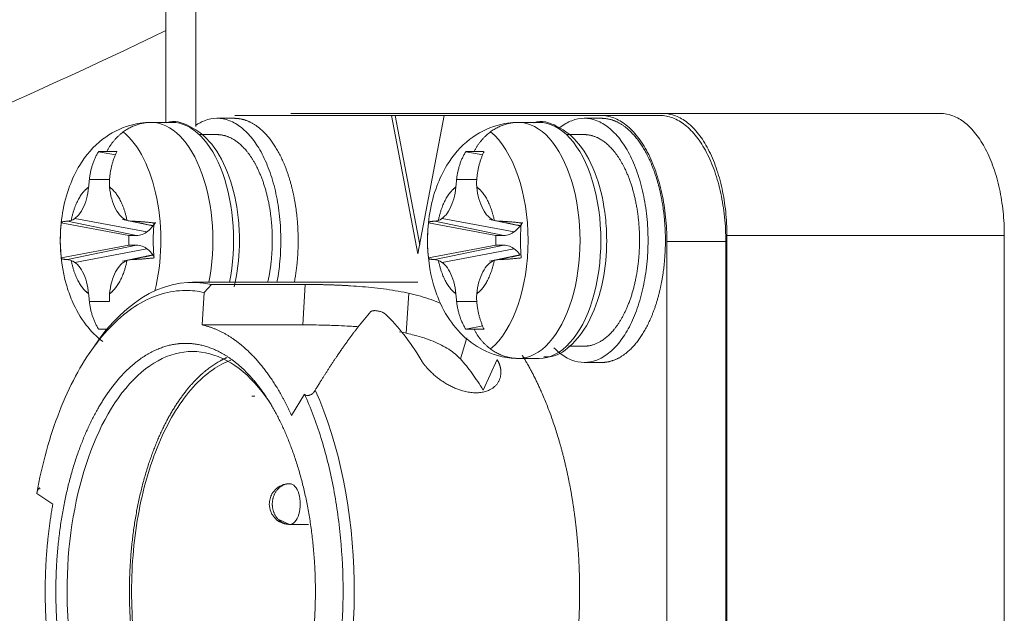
# Model space of a CAD drawing. Header units: millimetres. Extents: x 51337 to 61814, y -21781 to -12277.
# Tile 180 of 256: x 59326 to 59350, y -20882 to -20868. Entities that reach past the tile are written whole.
import ezdxf

# ---------------------------------------------------------------- set-up
doc = ezdxf.new("R2010")
doc.units = ezdxf.units.MM
doc.header["$LTSCALE"] = 0.3175
doc.layers.add('1轮廓实线层', color=7, linetype='Continuous', lineweight=18)

msp = doc.modelspace()

# ---------------------------------------------------------------- linework, layer by layer
at = {"layer": '1轮廓实线层'}
for p, q in [((59329.27946, -20863.67664), (59329.27946, -20870.39795)), ((59330.98037, -20870.22664), (59334.83076, -20870.22664)), ((59332.35092, -20870.17664), (59341.50293, -20870.17664)), ((59334.91599, -20870.22664), (59334.83076, -20870.22664)), ((59335.47793, -20873.62664), (59334.83076, -20870.22664)), ((59334.91599, -20870.22664), (59336.1251, -20870.22664)), ((59334.91599, -20870.22664), (59335.52055, -20873.40272)), ((59336.12511, -20870.22664), (59335.47793, -20873.62664)), ((59336.12511, -20870.22664), (59339.97549, -20870.22664)), ((59339.97549, -20870.22664), (59341.42449, -20870.22664)), ((59348.32173, -20870.17664), (59341.50293, -20870.17664)), ((59341.50812, -20870.17664), (59348.32692, -20870.17664)), ((59329.43045, -20870.39664), (59328.91905, -20870.39664)), ((59330.96468, -20870.29664), (59330.53851, -20870.29664)), ((59338.45695, -20870.39664), (59337.94554, -20870.39664)), ((59339.99118, -20870.29664), (59339.56501, -20870.29664)), ((59330.53851, -20870.69664), (59330.11809, -20870.69664)), ((59339.56501, -20870.69664), (59339.14459, -20870.69664)), ((59328.04615, -20871.19529), (59327.62478, -20871.11613)), ((59337.07265, -20871.19529), (59336.65128, -20871.11613)), ((59328.3678, -20873.17766), (59326.70957, -20872.86613)), ((59328.56076, -20873.17766), (59326.86453, -20872.82427)), ((59328.8145, -20873.08964), (59327.04454, -20872.75712)), ((59328.21311, -20872.78424), (59328.99029, -20872.94713)), ((59337.39429, -20873.17766), (59335.73607, -20872.86613)), ((59337.58726, -20873.17766), (59335.89103, -20872.82427)), ((59337.841, -20873.08964), (59336.07104, -20872.75712)), ((59337.23961, -20872.78424), (59338.01679, -20872.94713)), ((59326.70957, -20873.72715), (59328.3678, -20873.41562)), ((59326.86453, -20873.76901), (59328.56076, -20873.41562)), ((59328.56076, -20873.17766), (59328.3678, -20873.17766)), ((59328.3678, -20873.17766), (59328.3678, -20873.41562)), ((59328.3678, -20873.41562), (59328.56076, -20873.41562)), ((59335.73607, -20873.72715), (59337.39429, -20873.41562)), ((59335.89103, -20873.76901), (59337.58726, -20873.41562)), ((59337.58726, -20873.17766), (59337.39429, -20873.17766)), ((59337.39429, -20873.17766), (59337.39429, -20873.41562)), ((59337.39429, -20873.41562), (59337.58726, -20873.41562)), ((59341.59671, -20873.32664), (59341.59671, -20890.52664)), ((59341.59671, -20873.32664), (59343.0457, -20873.32664)), ((59343.0457, -20890.52664), (59343.0457, -20873.32664)), ((59343.07185, -20873.17664), (59349.89065, -20873.17664)), ((59343.07185, -20873.17664), (59343.07185, -20890.67664)), ((59349.89065, -20890.67664), (59349.89065, -20873.17664)), ((59328.8145, -20873.50364), (59327.04454, -20873.83616)), ((59328.9903, -20873.64615), (59328.21291, -20873.80908)), ((59337.84099, -20873.50364), (59336.07104, -20873.83616)), ((59338.0168, -20873.64615), (59337.23941, -20873.80908)), ((59335.47793, -20874.32664), (59329.93766, -20874.32664)), ((59330.22209, -20874.57794), (59330.40485, -20874.37933)), ((59330.40485, -20874.37933), (59332.7062, -20874.37933)), ((59332.7062, -20874.37933), (59332.64473, -20875.3724)), ((59330.17291, -20875.3724), (59330.22209, -20874.57794)), ((59335.24979, -20874.59669), (59335.18908, -20875.57753)), ((59332.64473, -20875.3724), (59330.17291, -20875.3724)), ((59336.65128, -20875.47716), (59337.07265, -20875.39799)), ((59336.52186, -20876.21087), (59336.67974, -20875.68798)), ((59327.49899, -20875.92535), (59327.38188, -20876.09935)), ((59339.17692, -20875.89664), (59339.56501, -20875.89664)), ((59337.42362, -20876.22432), (59337.07789, -20876.97462)), ((59337.94554, -20876.19664), (59338.45695, -20876.19664)), ((59339.56501, -20876.29664), (59339.99118, -20876.29664)), ((59331.39807, -20877.12664), (59331.47189, -20877.12664)), ((59332.37261, -20877.59764), (59332.68841, -20877.07291)), ((59326.10829, -20879.51606), (59326.50385, -20879.77666)), ((59332.32424, -20880.27665), (59332.04124, -20880.15053)), ((59332.32424, -20880.27664), (59332.78571, -20880.27664))]:
    msp.add_line(p, q, dxfattribs=at)
msp.add_arc((59255.29339, -20713.97664), 171, 291.6834073, 295.6371411, dxfattribs=at)
for centre, major_axis, start_param, end_param in [((59328.91905, -20873.29664), (0, 2.9), 4.34934041, 6.28318531), ((59329.43045, -20873.29664), (0, -2.9), 1.2077469, 3.14159108), ((59337.94554, -20873.29664), (0, 2.9), 3.14159265, 6.28318531), ((59338.45695, -20873.29664), (0, -2.9), 0, 3.14159423), ((59327.64052, -20873.29664), (0, 2.9), 4.27055796, 5.8800929), ((59336.66702, -20873.29664), (0, 2.9), 3.54468506, 5.88009259), ((59329.93766, -20881.92664), (0, 7.6), 6.16536795, 6.94373133), ((59329.93766, -20881.92664), (0, -5.9), 2.48097534, 4.71238962), ((59329.93766, -20881.92664), (0, 7.6), 4.07097285, 5.42200603), ((59332.32424, -20879.77664), (0, 0.5), 3.14159265, 6.28318531), ((59329.93766, -20881.92664), (0, -5.9), 4.71238962, 6.28318531)]:
    msp.add_ellipse(centre, major_axis=major_axis, ratio=0.52297214, start_param=start_param, end_param=end_param, dxfattribs=at)
for points, degree in [([(59330.01796, -20870.49519), (59330.01787, -20868.22234), (59330.01779, -20865.94949), (59330.01771, -20863.67664)], 3), ([(59327.62478, -20871.11613), (59327.44046, -20871.42605), (59327.40198, -20871.79658)], 2), ([(59327.82938, -20871.11185), (59327.71448, -20871.11187), (59327.62478, -20871.11613)], 2), ([(59328.07507, -20871.11613), (59327.94469, -20871.11187), (59327.82938, -20871.11185)], 2), ([(59327.89605, -20871.79658), (59327.92698, -20871.42603), (59328.07507, -20871.11613)], 2), ([(59336.65128, -20871.11613), (59336.46696, -20871.42605), (59336.42848, -20871.79658)], 2), ([(59336.85587, -20871.11185), (59336.74104, -20871.11186), (59336.65128, -20871.11613)], 2), ([(59337.10157, -20871.11613), (59336.97121, -20871.11187), (59336.85587, -20871.11185)], 2), ([(59336.92255, -20871.79658), (59336.95348, -20871.42603), (59337.10157, -20871.11613)], 2), ([(59327.39314, -20871.88489), (59327.39075, -20871.91877), (59327.38748, -20871.95249), (59327.38335, -20871.98588)], 3), ([(59327.40198, -20871.79658), (59327.3997, -20871.82609), (59327.39675, -20871.85556), (59327.39314, -20871.88489)], 3), ([(59327.89607, -20871.7966), (59327.73138, -20871.79659), (59327.56668, -20871.79659), (59327.40198, -20871.79658)], 3), ([(59327.89253, -20871.88489), (59327.89305, -20871.85556), (59327.89422, -20871.82609), (59327.89605, -20871.79658)], 3), ([(59327.89769, -20871.98588), (59327.8951, -20871.95249), (59327.89337, -20871.91877), (59327.89253, -20871.88489)], 3), ([(59336.41964, -20871.88489), (59336.41725, -20871.91877), (59336.41398, -20871.95249), (59336.40985, -20871.98588)], 3), ([(59336.42848, -20871.79658), (59336.4262, -20871.82609), (59336.42325, -20871.85556), (59336.41964, -20871.88489)], 3), ([(59336.92257, -20871.7966), (59336.75787, -20871.79659), (59336.59318, -20871.79659), (59336.42848, -20871.79658)], 3), ([(59336.91903, -20871.88489), (59336.91954, -20871.85556), (59336.92072, -20871.82609), (59336.92255, -20871.79658)], 3), ([(59336.92418, -20871.98588), (59336.9216, -20871.95249), (59336.91987, -20871.91877), (59336.91903, -20871.88489)], 3), ([(59327.38334, -20871.98588), (59327.23518, -20872.09216), (59327.01081, -20872.52052), (59326.95503, -20872.80487)], 2), ([(59328.32601, -20872.80487), (59328.27043, -20872.52157), (59328.04641, -20872.09256), (59327.8977, -20871.98588)], 2), ([(59336.40984, -20871.98588), (59336.26168, -20872.09216), (59336.03731, -20872.52052), (59335.98153, -20872.80487)], 2), ([(59337.35251, -20872.80487), (59337.29693, -20872.52157), (59337.07291, -20872.09256), (59336.9242, -20871.98588)], 2), ([(59326.70957, -20872.86613), (59326.66318, -20873.29664), (59326.70957, -20873.72715)], 2), ([(59326.86453, -20872.82427), (59326.70545, -20872.8315), (59326.70958, -20872.86613)], 2), ([(59326.90434, -20872.81922), (59326.89113, -20872.82216), (59326.87784, -20872.82385), (59326.86453, -20872.82427)], 3), ([(59326.95503, -20872.80489), (59326.93828, -20872.81135), (59326.92135, -20872.81614), (59326.90434, -20872.81922)], 3), ([(59328.38137, -20872.81922), (59328.3628, -20872.81614), (59328.34432, -20872.81135), (59328.326, -20872.80489)], 3), ([(59328.43351, -20872.82427), (59328.41609, -20872.82385), (59328.39869, -20872.82216), (59328.38137, -20872.81922)], 3), ([(59328.99028, -20872.94027), (59328.80469, -20872.90161), (59328.6191, -20872.86294), (59328.43351, -20872.82427)], 3), ([(59328.99027, -20872.86613), (59328.66198, -20872.8315), (59328.43351, -20872.82427)], 2), ([(59328.99027, -20873.72715), (59328.953, -20873.29664), (59328.99027, -20872.86613)], 2), ([(59335.73607, -20872.86613), (59335.68968, -20873.29664), (59335.73607, -20873.72715)], 2), ([(59335.89103, -20872.82427), (59335.73195, -20872.8315), (59335.73608, -20872.86613)], 2), ([(59335.93084, -20872.81922), (59335.91763, -20872.82216), (59335.90434, -20872.82385), (59335.89103, -20872.82427)], 3), ([(59335.98153, -20872.80489), (59335.96478, -20872.81135), (59335.94785, -20872.81614), (59335.93084, -20872.81922)], 3), ([(59337.40787, -20872.81922), (59337.3893, -20872.81614), (59337.37082, -20872.81135), (59337.3525, -20872.80489)], 3), ([(59337.46, -20872.82427), (59337.44259, -20872.82385), (59337.42519, -20872.82216), (59337.40787, -20872.81922)], 3), ([(59338.01676, -20872.86613), (59337.68848, -20872.8315), (59337.46, -20872.82427)], 2), ([(59338.01678, -20872.94027), (59337.83119, -20872.90161), (59337.6456, -20872.86294), (59337.46001, -20872.82427)], 3), ([(59338.01677, -20873.72715), (59337.9795, -20873.29664), (59338.01677, -20872.86613)], 2), ([(59332.5336, -20873.29664), (59332.5336, -20873.83279), (59332.43681, -20874.3341)], 2), ([(59328.43351, -20873.76901), (59328.6191, -20873.73034), (59328.80469, -20873.69168), (59328.99028, -20873.65301)], 3), ([(59337.46, -20873.76901), (59337.6456, -20873.73034), (59337.83119, -20873.69168), (59338.01678, -20873.65301)], 3), ([(59326.70958, -20873.72715), (59326.70545, -20873.76178), (59326.86453, -20873.76901)], 2), ([(59326.86453, -20873.76901), (59326.87784, -20873.76944), (59326.89113, -20873.77112), (59326.90434, -20873.77406)], 3), ([(59326.90434, -20873.77406), (59326.92135, -20873.77715), (59326.93828, -20873.78193), (59326.95503, -20873.78839)], 3), ([(59326.95503, -20873.78841), (59327.01061, -20874.07171), (59327.23463, -20874.50073), (59327.38334, -20874.60741)], 2), ([(59327.8977, -20874.60741), (59328.04586, -20874.50112), (59328.27023, -20874.07277), (59328.32601, -20873.78841)], 2), ([(59328.326, -20873.78839), (59328.34432, -20873.78193), (59328.3628, -20873.77715), (59328.38137, -20873.77406)], 3), ([(59328.38137, -20873.77406), (59328.39869, -20873.77112), (59328.41609, -20873.76944), (59328.43351, -20873.76901)], 3), ([(59328.43351, -20873.76901), (59328.66198, -20873.76178), (59328.99027, -20873.72715)], 2), ([(59335.73608, -20873.72715), (59335.73195, -20873.76178), (59335.89103, -20873.76901)], 2), ([(59335.89103, -20873.76901), (59335.90434, -20873.76944), (59335.91763, -20873.77112), (59335.93084, -20873.77406)], 3), ([(59335.93084, -20873.77406), (59335.94785, -20873.77715), (59335.96478, -20873.78193), (59335.98153, -20873.78839)], 3), ([(59335.98153, -20873.78841), (59336.03711, -20874.07171), (59336.26113, -20874.50073), (59336.40984, -20874.60741)], 2), ([(59336.9242, -20874.60741), (59337.07236, -20874.50112), (59337.29672, -20874.07277), (59337.35251, -20873.78841)], 2), ([(59337.3525, -20873.78839), (59337.37082, -20873.78193), (59337.3893, -20873.77715), (59337.40787, -20873.77406)], 3), ([(59337.40787, -20873.77406), (59337.42519, -20873.77112), (59337.44259, -20873.76944), (59337.46, -20873.76901)], 3), ([(59337.46, -20873.76901), (59337.68848, -20873.76178), (59338.01676, -20873.72715)], 2), ([(59327.38335, -20874.6074), (59327.38748, -20874.64079), (59327.39075, -20874.67452), (59327.39314, -20874.7084)], 3), ([(59327.89253, -20874.7084), (59327.89337, -20874.67451), (59327.8951, -20874.64079), (59327.89769, -20874.6074)], 3), ([(59329.76719, -20874.52664), (59329.91917, -20874.52664), (59330.07116, -20874.54378), (59330.22209, -20874.57794)], 3), ([(59336.40985, -20874.6074), (59336.41398, -20874.64079), (59336.41725, -20874.67451), (59336.41964, -20874.7084)], 3), ([(59336.91903, -20874.7084), (59336.91987, -20874.67452), (59336.9216, -20874.64079), (59336.92418, -20874.6074)], 3), ([(59327.39314, -20874.7084), (59327.39675, -20874.73772), (59327.3997, -20874.76719), (59327.40198, -20874.7967)], 3), ([(59327.40198, -20874.7967), (59327.56668, -20874.7967), (59327.73138, -20874.79669), (59327.89607, -20874.79669)], 3), ([(59327.40198, -20874.7967), (59327.44046, -20875.16724), (59327.62478, -20875.47716)], 2), ([(59327.89605, -20874.7967), (59327.89422, -20874.76719), (59327.89305, -20874.73772), (59327.89253, -20874.7084)], 3), ([(59336.41964, -20874.7084), (59336.42325, -20874.73772), (59336.4262, -20874.76719), (59336.42848, -20874.7967)], 3), ([(59336.42848, -20874.7967), (59336.59318, -20874.7967), (59336.75787, -20874.79669), (59336.92257, -20874.79669)], 3), ([(59336.42848, -20874.7967), (59336.46696, -20875.16724), (59336.65128, -20875.47716)], 2), ([(59336.92255, -20874.7967), (59336.92072, -20874.76719), (59336.91954, -20874.73772), (59336.91903, -20874.7084)], 3), ([(59337.10157, -20875.47715), (59336.95348, -20875.16725), (59336.92255, -20874.7967)], 2), ([(59334.31957, -20875.04762), (59334.21741, -20875.16247), (59334.11203, -20875.29038), (59334.00275, -20875.43061)], 3), ([(59327.62478, -20875.47715), (59327.71454, -20875.48142), (59327.82937, -20875.48144)], 2), ([(59332.37261, -20877.59764), (59332.16396, -20877.13851), (59331.66282, -20876.37762), (59331.10025, -20875.80841), (59330.48908, -20875.44396), (59330.17291, -20875.3724)], 2), ([(59336.65128, -20875.47715), (59336.74104, -20875.48142), (59336.85587, -20875.48144)], 2), ([(59336.85587, -20875.48144), (59336.97121, -20875.48141), (59337.10157, -20875.47715)], 2), ([(59326.57706, -20881.92664), (59326.57706, -20881.32805), (59326.69996, -20880.14607), (59326.93961, -20879.03947), (59327.28979, -20878.03717), (59327.73267, -20877.19017), (59328.25678, -20876.52041), (59328.83546, -20876.06196), (59329.45386, -20875.82664), (59329.76719, -20875.82664)], 2), ([(59329.76719, -20875.82664), (59330.08024, -20875.82664), (59330.69838, -20876.06164), (59331.2771, -20876.5199), (59331.80127, -20877.18948), (59332.24423, -20878.03633), (59332.5945, -20879.03851), (59332.83426, -20880.14503), (59332.95732, -20881.3275), (59332.95732, -20881.92664)], 2), ([(59337.07789, -20876.97462), (59336.99213, -20876.83015), (59336.81312, -20876.5575), (59336.62084, -20876.32014), (59336.52186, -20876.21087)], 3), ([(59333.06712, -20876.78985), (59333.02804, -20876.85508), (59332.98816, -20876.9204)], 2), ([(59332.95283, -20876.97491), (59332.94416, -20876.98913), (59332.93547, -20877.00333), (59332.92676, -20877.01751)], 3), ([(59326.1874, -20879.40948), (59326.18569, -20879.40295), (59326.18399, -20879.39646), (59326.18228, -20879.39001)], 3), ([(59326.50385, -20879.77666), (59326.31548, -20880.82204), (59326.31557, -20881.92664)], 2), ([(59326.31557, -20881.92664), (59326.31562, -20882.59881), (59326.45716, -20883.91455), (59326.59587, -20884.53191)], 2), ([(59329.76719, -20888.02664), (59329.45414, -20888.02664), (59328.836, -20887.79164), (59328.25728, -20887.33339), (59327.73311, -20886.6638), (59327.29015, -20885.81695), (59326.93988, -20884.81477), (59326.70012, -20883.70825), (59326.57706, -20882.52578), (59326.57706, -20881.92664)], 2), ([(59332.95732, -20881.92664), (59332.95732, -20882.52524), (59332.83442, -20883.70721), (59332.59477, -20884.81381), (59332.24459, -20885.81611), (59331.80171, -20886.66311), (59331.2776, -20887.33287), (59330.69892, -20887.79133), (59330.08052, -20888.02664), (59329.76719, -20888.02664)], 2)]:
    msp.add_open_spline(points, degree=degree, dxfattribs=at)
for points, degree, knots in [([(59339.97549, -20870.22664), (59340.0816, -20870.22664), (59340.18771, -20870.24662), (59340.39585, -20870.32579), (59340.49787, -20870.38497), (59340.69394, -20870.54026), (59340.78797, -20870.63636), (59340.96442, -20870.86181), (59341.04684, -20870.99114), (59341.1969, -20871.27808), (59341.26453, -20871.43567), (59341.38243, -20871.77307), (59341.43269, -20871.95287), (59341.51391, -20872.32777), (59341.54486, -20872.52287), (59341.58626, -20872.92086), (59341.59671, -20873.12375), (59341.59671, -20873.32664)], 3, [0, 0, 0, 0, 0.125, 0.125, 0.25, 0.25, 0.375, 0.375, 0.5, 0.5, 0.625, 0.625, 0.75, 0.75, 0.875, 0.875, 1, 1, 1, 1]), ([(59343.0457, -20873.32664), (59343.0457, -20873.12375), (59343.03525, -20872.92086), (59342.99385, -20872.52287), (59342.9629, -20872.32777), (59342.88169, -20871.95287), (59342.83143, -20871.77307), (59342.71353, -20871.43567), (59342.64589, -20871.27808), (59342.49583, -20870.99114), (59342.41341, -20870.86181), (59342.23696, -20870.63636), (59342.14293, -20870.54026), (59341.94687, -20870.38497), (59341.84484, -20870.32579), (59341.6367, -20870.24662), (59341.5306, -20870.22664), (59341.42449, -20870.22664)], 3, [0, 0, 0, 0, 0.125, 0.125, 0.25, 0.25, 0.375, 0.375, 0.5, 0.5, 0.625, 0.625, 0.75, 0.75, 0.875, 0.875, 1, 1, 1, 1]), ([(59341.50293, -20870.17664), (59341.60562, -20870.17664), (59341.7083, -20870.19598), (59341.90973, -20870.27259), (59342.00846, -20870.32986), (59342.1982, -20870.48014), (59342.2892, -20870.57315), (59342.45996, -20870.79132), (59342.53972, -20870.91648), (59342.68494, -20871.19416), (59342.75039, -20871.34667), (59342.86449, -20871.67319), (59342.91313, -20871.84719), (59342.99172, -20872.20999), (59343.02167, -20872.39879), (59343.06174, -20872.78395), (59343.07185, -20872.98029), (59343.07185, -20873.17664)], 3, [0, 0, 0, 0, 0.125, 0.125, 0.25, 0.25, 0.375, 0.375, 0.5, 0.5, 0.625, 0.625, 0.75, 0.75, 0.875, 0.875, 1, 1, 1, 1]), ([(59349.89065, -20873.17664), (59349.89065, -20872.98029), (59349.88054, -20872.78395), (59349.84047, -20872.39879), (59349.81052, -20872.20999), (59349.73193, -20871.84719), (59349.68329, -20871.67319), (59349.56919, -20871.34667), (59349.50373, -20871.19416), (59349.35852, -20870.91648), (59349.27876, -20870.79132), (59349.108, -20870.57315), (59349.017, -20870.48014), (59348.82726, -20870.32986), (59348.72853, -20870.27259), (59348.5271, -20870.19598), (59348.42442, -20870.17664), (59348.32173, -20870.17664)], 3, [0, 0, 0, 0, 0.125, 0.125, 0.25, 0.25, 0.375, 0.375, 0.5, 0.5, 0.625, 0.625, 0.75, 0.75, 0.875, 0.875, 1, 1, 1, 1]), ([(59328.91905, -20870.39664), (59328.7373, -20870.39871), (59328.31648, -20870.45605), (59327.66509, -20870.79427), (59327.18964, -20871.3501), (59326.8886, -20871.98027), (59326.72462, -20872.60997), (59326.68683, -20873.06492), (59326.68688, -20873.29664)], 3, [0, 0, 0, 0, 0.13089238, 0.31858668, 0.53256607, 0.67551143, 0.83955019, 1, 1, 1, 1]), ([(59331.09018, -20873.29664), (59331.08996, -20873.10455), (59331.06111, -20872.5649), (59330.86979, -20871.69387), (59330.45313, -20870.89929), (59329.91815, -20870.47789), (59329.48317, -20870.33009), (59329.30364, -20870.4056), (59329.30194, -20870.40632)], 3, [0, 0, 0, 0, 0.12284624, 0.35500847, 0.59586195, 0.8102029, 0.99820535, 1, 1, 1, 1]), ([(59330.01329, -20870.46974), (59330.08475, -20870.42121), (59330.15805, -20870.38258), (59330.33314, -20870.31598), (59330.43582, -20870.29664), (59330.53851, -20870.29664)], 3, [0, 0, 0, 0, 0.42479606, 0.42479606, 1, 1, 1, 1]), ([(59330.53851, -20870.29664), (59330.64119, -20870.29664), (59330.74388, -20870.31598), (59330.9453, -20870.39259), (59331.04404, -20870.44986), (59331.23378, -20870.60014), (59331.32477, -20870.69315), (59331.49553, -20870.91132), (59331.57529, -20871.03648), (59331.72051, -20871.31416), (59331.78597, -20871.46667), (59331.90006, -20871.79319), (59331.9487, -20871.96719), (59332.0273, -20872.32999), (59332.05725, -20872.51879), (59332.09731, -20872.90395), (59332.10743, -20873.10029), (59332.10743, -20873.29664)], 3, [0, 0, 0, 0, 0.125, 0.125, 0.25, 0.25, 0.375, 0.375, 0.5, 0.5, 0.625, 0.625, 0.75, 0.75, 0.875, 0.875, 1, 1, 1, 1]), ([(59330.96468, -20870.29664), (59331.26367, -20870.29654), (59331.54219, -20870.50728), (59331.84408, -20870.73569), (59332.30368, -20871.61421), (59332.42344, -20872.19236), (59332.5336, -20872.72414), (59332.5336, -20873.29664)], 2, [0, 0, 0, 0.25, 0.25, 0.5, 0.75, 0.75, 1, 1, 1]), ([(59337.94554, -20870.39664), (59337.7638, -20870.39871), (59337.34298, -20870.45605), (59336.69159, -20870.79427), (59336.21614, -20871.3501), (59335.9151, -20871.98027), (59335.75112, -20872.60997), (59335.71333, -20873.06492), (59335.71338, -20873.29664)], 3, [0, 0, 0, 0, 0.13089238, 0.31858668, 0.53256607, 0.67551143, 0.83955019, 1, 1, 1, 1]), ([(59340.11668, -20873.29664), (59340.11646, -20873.10455), (59340.08761, -20872.5649), (59339.89629, -20871.69387), (59339.47963, -20870.89929), (59338.94465, -20870.47789), (59338.50967, -20870.33009), (59338.33014, -20870.4056), (59338.32844, -20870.40632)], 3, [0, 0, 0, 0, 0.12284624, 0.35500847, 0.59586195, 0.8102029, 0.99820535, 1, 1, 1, 1]), ([(59338.95136, -20870.53563), (59338.95577, -20870.53205), (59338.96019, -20870.52851), (59339.05948, -20870.44986), (59339.15822, -20870.39259), (59339.35964, -20870.31598), (59339.46232, -20870.29664), (59339.56501, -20870.29664)], 3, [0, 0, 0, 0, 0.02278732, 0.02278732, 0.51139366, 0.51139366, 1, 1, 1, 1]), ([(59339.56501, -20870.29664), (59339.66769, -20870.29664), (59339.77038, -20870.31598), (59339.9718, -20870.39259), (59340.07054, -20870.44986), (59340.26028, -20870.60014), (59340.35127, -20870.69315), (59340.52203, -20870.91132), (59340.60179, -20871.03648), (59340.74701, -20871.31416), (59340.81247, -20871.46667), (59340.92656, -20871.79319), (59340.9752, -20871.96719), (59341.05379, -20872.32999), (59341.08375, -20872.51879), (59341.12381, -20872.90395), (59341.13393, -20873.10029), (59341.13393, -20873.29664)], 3, [0, 0, 0, 0, 0.125, 0.125, 0.25, 0.25, 0.375, 0.375, 0.5, 0.5, 0.625, 0.625, 0.75, 0.75, 0.875, 0.875, 1, 1, 1, 1]), ([(59339.99118, -20870.29664), (59340.29017, -20870.29654), (59340.56869, -20870.50728), (59340.87058, -20870.73569), (59341.33018, -20871.61421), (59341.44994, -20872.19236), (59341.5601, -20872.72414), (59341.5601, -20873.29664)], 2, [0, 0, 0, 0.25, 0.25, 0.5, 0.75, 0.75, 1, 1, 1]), ([(59330.53773, -20870.69726), (59330.69703, -20870.69661), (59331.04391, -20870.85347), (59331.39135, -20871.23663), (59331.66293, -20871.78657), (59331.84307, -20872.47178), (59331.91191, -20873.21662), (59331.86548, -20873.97838), (59331.78706, -20874.32635), (59331.78702, -20874.32652)], 2, [0, 0, 0, 0.11796339, 0.2649574, 0.41195141, 0.55894542, 0.70593944, 0.85293345, 0.99992746, 1, 1, 1]), ([(59339.56423, -20870.69726), (59339.72353, -20870.69661), (59340.07041, -20870.85347), (59340.41785, -20871.23663), (59340.68943, -20871.78657), (59340.86957, -20872.47178), (59340.93841, -20873.21662), (59340.89198, -20873.97838), (59340.73542, -20874.673), (59340.4777, -20875.26063), (59340.14727, -20875.67644), (59339.76293, -20875.89664), (59339.56501, -20875.89664)], 2, [0, 0, 0, 0.07428877, 0.16685989, 0.25943101, 0.35200214, 0.44457326, 0.53714438, 0.62971551, 0.72228663, 0.81485775, 0.90742888, 1, 1, 1]), ([(59327.38335, -20871.98588), (59327.37345, -20872.08668), (59327.3556, -20872.18462), (59327.30554, -20872.36604), (59327.27335, -20872.44951), (59327.19749, -20872.59455), (59327.15384, -20872.65611), (59327.05896, -20872.75183), (59327.00775, -20872.78597), (59326.95503, -20872.80489)], 3, [0, 0, 0, 0, 0.25, 0.25, 0.5, 0.5, 0.75, 0.75, 1, 1, 1, 1]), ([(59328.326, -20872.80489), (59328.27329, -20872.78597), (59328.22207, -20872.75183), (59328.12719, -20872.65611), (59328.08354, -20872.59455), (59328.00769, -20872.44951), (59327.97549, -20872.36604), (59327.92544, -20872.18462), (59327.90758, -20872.08668), (59327.89769, -20871.98588)], 3, [0, 0, 0, 0, 0.25, 0.25, 0.5, 0.5, 0.75, 0.75, 1, 1, 1, 1]), ([(59336.40985, -20871.98588), (59336.39995, -20872.08668), (59336.38209, -20872.18462), (59336.33204, -20872.36604), (59336.29985, -20872.44951), (59336.22399, -20872.59455), (59336.18034, -20872.65611), (59336.08546, -20872.75183), (59336.03425, -20872.78597), (59335.98153, -20872.80489)], 3, [0, 0, 0, 0, 0.25, 0.25, 0.5, 0.5, 0.75, 0.75, 1, 1, 1, 1]), ([(59337.3525, -20872.80489), (59337.29979, -20872.78597), (59337.24857, -20872.75183), (59337.15369, -20872.65611), (59337.11004, -20872.59455), (59337.03419, -20872.44951), (59337.00199, -20872.36604), (59336.95194, -20872.18462), (59336.93408, -20872.08668), (59336.92418, -20871.98588)], 3, [0, 0, 0, 0, 0.25, 0.25, 0.5, 0.5, 0.75, 0.75, 1, 1, 1, 1]), ([(59328.56076, -20873.17766), (59328.60803, -20873.17766), (59328.6553, -20873.16876), (59328.74802, -20873.13349), (59328.79348, -20873.10713), (59328.88082, -20873.03795), (59328.92271, -20872.99513), (59328.98317, -20872.91789), (59329.00358, -20872.88871), (59329.02312, -20872.85757)], 3, [0, 0, 0, 0, 0.28262427, 0.28262427, 0.56524855, 0.56524855, 0.84787282, 0.84787282, 1, 1, 1, 1]), ([(59337.58726, -20873.17766), (59337.63453, -20873.17766), (59337.6818, -20873.16876), (59337.77452, -20873.13349), (59337.81998, -20873.10713), (59337.90732, -20873.03795), (59337.94921, -20872.99513), (59338.00967, -20872.91789), (59338.03007, -20872.88871), (59338.04962, -20872.85757)], 3, [0, 0, 0, 0, 0.28262427, 0.28262427, 0.56524855, 0.56524855, 0.84787282, 0.84787282, 1, 1, 1, 1]), ([(59326.68688, -20873.29664), (59326.68694, -20873.68183), (59326.75679, -20874.18719), (59327.00088, -20874.87681), (59327.28056, -20875.36378), (59327.57746, -20875.66625), (59327.73037, -20875.7839)], 3, [0, 0, 0, 0, 0.38394951, 0.53420924, 0.78750358, 1, 1, 1, 1]), ([(59328.99787, -20873.69727), (59328.98618, -20873.68028), (59328.97422, -20873.66396), (59328.92271, -20873.59815), (59328.88082, -20873.55534), (59328.79348, -20873.48616), (59328.74802, -20873.45979), (59328.6553, -20873.42452), (59328.60803, -20873.41562), (59328.56076, -20873.41562)], 3, [0, 0, 0, 0, 0.09382764, 0.09382764, 0.39588509, 0.39588509, 0.69794255, 0.69794255, 1, 1, 1, 1]), ([(59330.96075, -20874.43891), (59330.9732, -20874.38658), (59331.05237, -20874.02443), (59331.08863, -20873.64446), (59331.09018, -20873.29664)], 3, [0, 0, 0, 0, 0.14591185, 1, 1, 1, 1]), ([(59332.10743, -20873.29664), (59332.10743, -20873.49299), (59332.09731, -20873.68934), (59332.06129, -20874.03561), (59332.03898, -20874.18691), (59332.01065, -20874.33396)], 3, [0, 0, 0, 0, 0.55613343, 0.55613343, 1, 1, 1, 1]), ([(59335.71338, -20873.29664), (59335.71344, -20873.68183), (59335.78329, -20874.18719), (59336.02738, -20874.87681), (59336.32797, -20875.40019), (59336.83016, -20875.88695), (59337.4094, -20876.15045), (59337.78929, -20876.1954), (59337.94554, -20876.19664)], 3, [0, 0, 0, 0, 0.26181715, 0.36428003, 0.53700275, 0.71331438, 0.88666521, 1, 1, 1, 1]), ([(59337.97697, -20873.63392), (59337.94104, -20873.5899), (59337.90307, -20873.55197), (59337.81998, -20873.48616), (59337.77452, -20873.45979), (59337.6818, -20873.42452), (59337.63453, -20873.41562), (59337.58726, -20873.41562)], 3, [0, 0, 0, 0, 0.31099302, 0.31099302, 0.65549651, 0.65549651, 1, 1, 1, 1]), ([(59338.56997, -20876.15495), (59338.63474, -20876.16176), (59338.88962, -20876.16065), (59339.31242, -20875.8504), (59339.75441, -20875.23574), (59340.0504, -20874.32286), (59340.11512, -20873.64446), (59340.11668, -20873.29664)], 3, [0, 0, 0, 0, 0.0682739, 0.27620705, 0.50714016, 0.76423083, 1, 1, 1, 1]), ([(59341.13393, -20873.29664), (59341.13393, -20873.49299), (59341.12381, -20873.68934), (59341.08375, -20874.07449), (59341.05379, -20874.26329), (59340.9752, -20874.6261), (59340.92656, -20874.80009), (59340.81247, -20875.12661), (59340.74701, -20875.27912), (59340.60179, -20875.5568), (59340.52203, -20875.68196), (59340.35127, -20875.90014), (59340.26028, -20875.99314), (59340.07054, -20876.14342), (59339.9718, -20876.20069), (59339.77038, -20876.2773), (59339.66769, -20876.29664), (59339.56501, -20876.29664)], 3, [0, 0, 0, 0, 0.125, 0.125, 0.25, 0.25, 0.375, 0.375, 0.5, 0.5, 0.625, 0.625, 0.75, 0.75, 0.875, 0.875, 1, 1, 1, 1]), ([(59341.5601, -20873.29664), (59341.5601, -20873.86861), (59341.44994, -20874.40093), (59341.33049, -20874.97817), (59340.87105, -20875.85701), (59340.56869, -20876.08601), (59340.29072, -20876.29654), (59339.99119, -20876.29664)], 2, [0, 0, 0, 0.25000019, 0.25000019, 0.50000039, 0.75000058, 0.75000058, 1, 1, 1]), ([(59326.95503, -20873.78839), (59327.00775, -20873.80731), (59327.05896, -20873.84146), (59327.15384, -20873.93717), (59327.19749, -20873.99873), (59327.27335, -20874.14377), (59327.30554, -20874.22724), (59327.3556, -20874.40867), (59327.37345, -20874.5066), (59327.38335, -20874.6074)], 3, [0, 0, 0, 0, 0.25, 0.25, 0.5, 0.5, 0.75, 0.75, 1, 1, 1, 1]), ([(59327.89769, -20874.6074), (59327.90758, -20874.5066), (59327.92544, -20874.40867), (59327.97549, -20874.22724), (59328.00769, -20874.14377), (59328.08354, -20873.99873), (59328.12719, -20873.93717), (59328.22207, -20873.84146), (59328.27329, -20873.80731), (59328.326, -20873.78839)], 3, [0, 0, 0, 0, 0.25, 0.25, 0.5, 0.5, 0.75, 0.75, 1, 1, 1, 1]), ([(59335.98153, -20873.78839), (59336.03425, -20873.80731), (59336.08546, -20873.84146), (59336.18034, -20873.93717), (59336.22399, -20873.99873), (59336.29985, -20874.14377), (59336.33204, -20874.22724), (59336.38209, -20874.40867), (59336.39995, -20874.5066), (59336.40985, -20874.6074)], 3, [0, 0, 0, 0, 0.25, 0.25, 0.5, 0.5, 0.75, 0.75, 1, 1, 1, 1]), ([(59336.92418, -20874.6074), (59336.93408, -20874.5066), (59336.95194, -20874.40867), (59337.00199, -20874.22724), (59337.03419, -20874.14377), (59337.11004, -20873.99873), (59337.15369, -20873.93717), (59337.24857, -20873.84146), (59337.29979, -20873.80731), (59337.3525, -20873.78839)], 3, [0, 0, 0, 0, 0.25, 0.25, 0.5, 0.5, 0.75, 0.75, 1, 1, 1, 1]), ([(59332.7062, -20874.37933), (59332.71357, -20874.37933), (59332.72831, -20874.37934), (59332.75056, -20874.37938), (59332.77289, -20874.37946), (59332.79532, -20874.37955), (59332.81783, -20874.37968), (59332.84044, -20874.37984), (59332.86314, -20874.38002), (59332.88594, -20874.38023), (59332.90882, -20874.38047), (59332.9318, -20874.38074), (59332.95487, -20874.38104), (59332.97803, -20874.38136), (59333.00128, -20874.38172), (59333.02463, -20874.38211), (59333.04807, -20874.38252), (59333.0716, -20874.38297), (59333.09522, -20874.38344), (59333.11893, -20874.38395), (59333.14273, -20874.38449), (59333.16663, -20874.38506), (59333.19062, -20874.38566), (59333.21469, -20874.38629), (59333.23887, -20874.38696), (59333.26313, -20874.38766), (59333.28748, -20874.38839), (59333.31193, -20874.38916), (59333.33647, -20874.38997), (59333.36109, -20874.39081), (59333.38581, -20874.39168), (59333.41063, -20874.3926), (59333.43553, -20874.39355), (59333.46052, -20874.39454), (59333.48561, -20874.39557), (59333.51079, -20874.39663), (59333.53605, -20874.39774), (59333.56141, -20874.39889), (59333.58686, -20874.40008), (59333.6124, -20874.40131), (59333.63803, -20874.40259), (59333.66376, -20874.40391), (59333.68957, -20874.40528), (59333.71547, -20874.40669), (59333.74147, -20874.40815), (59333.76755, -20874.40966), (59333.79373, -20874.41121), (59333.90875, -20874.41824), (59334.11373, -20874.43289), (59334.40895, -20874.46096), (59334.70367, -20874.4975), (59334.99446, -20874.54377), (59335.27717, -20874.60047), (59335.54719, -20874.66834), (59335.8029, -20874.7484), (59335.96262, -20874.81044), (59336.03965, -20874.84374), (59336.03968, -20874.84375)], 3, [0, 0, 0, 0, 0.0072538, 0.01449827, 0.021734, 0.02896161, 0.0361817, 0.04339488, 0.05060177, 0.05780297, 0.0649991, 0.07219078, 0.07937863, 0.08656326, 0.09374529, 0.10092535, 0.10810404, 0.115282, 0.12245984, 0.12963818, 0.13681765, 0.14399886, 0.15118244, 0.158369, 0.16555916, 0.17275354, 0.17995276, 0.18715743, 0.19436817, 0.20158558, 0.20881028, 0.21604288, 0.22328398, 0.23053418, 0.2377941, 0.24506433, 0.25234547, 0.25963811, 0.26694284, 0.27426026, 0.28159094, 0.28893548, 0.29629445, 0.30366842, 0.31105798, 0.31846368, 0.3258861, 0.33332579, 0.41620791, 0.49886624, 0.58208991, 0.66665218, 0.75063178, 0.83368583, 0.91655082, 0.99996824, 1, 1, 1, 1]), ([(59326.10829, -20879.51606), (59326.17337, -20879.15487), (59326.25311, -20878.80335), (59326.43999, -20878.12802), (59326.54713, -20877.80422), (59326.78625, -20877.1921), (59326.91823, -20876.90378), (59327.20387, -20876.36951), (59327.35752, -20876.12357), (59327.68285, -20875.67995), (59327.8545, -20875.48228), (59328.21172, -20875.13992), (59328.39727, -20874.99525), (59328.77783, -20874.76236), (59328.97283, -20874.67414), (59329.36762, -20874.55628), (59329.5674, -20874.52664), (59329.76719, -20874.52664)], 3, [0, 0, 0, 0, 0.125, 0.125, 0.25, 0.25, 0.375, 0.375, 0.5, 0.5, 0.625, 0.625, 0.75, 0.75, 0.875, 0.875, 1, 1, 1, 1]), ([(59334.67742, -20875.10911), (59334.67618, -20875.10798), (59334.67373, -20875.10573), (59334.66978, -20875.10239), (59334.66568, -20875.0991), (59334.6614, -20875.09585), (59334.65694, -20875.09266), (59334.65231, -20875.08951), (59334.6475, -20875.08641), (59334.64251, -20875.08336), (59334.63736, -20875.08035), (59334.63202, -20875.0774), (59334.62651, -20875.07449), (59334.62083, -20875.07162), (59334.61497, -20875.06881), (59334.60894, -20875.06604), (59334.60273, -20875.06331), (59334.58712, -20875.05677), (59334.56106, -20875.04721), (59334.52317, -20875.03657), (59334.49125, -20875.03009), (59334.4661, -20875.02637), (59334.44767, -20875.02442), (59334.42688, -20875.02308), (59334.40432, -20875.02286), (59334.38492, -20875.02416), (59334.37056, -20875.02605), (59334.36042, -20875.0279), (59334.35123, -20875.03016), (59334.34298, -20875.03282), (59334.33567, -20875.0359), (59334.32931, -20875.03938), (59334.32383, -20875.04326), (59334.321, -20875.04616), (59334.31957, -20875.04762)], 3, [0, 0, 0, 0, 0.01629499, 0.03240808, 0.04835839, 0.06416567, 0.07985018, 0.09543267, 0.11093429, 0.12637653, 0.14178114, 0.15717001, 0.17256511, 0.18798837, 0.20346162, 0.21900645, 0.23464419, 0.25039577, 0.33464058, 0.41687183, 0.50034775, 0.54153816, 0.58288677, 0.62482494, 0.68667352, 0.748984, 0.78140584, 0.81318674, 0.84449107, 0.87549084, 0.9063631, 0.93728712, 0.96844127, 1, 1, 1, 1]), ([(59335.54845, -20876.22432), (59335.41698, -20876.00282), (59335.27784, -20875.79797), (59334.98665, -20875.42515), (59334.8346, -20875.25718), (59334.67742, -20875.10911)], 3, [0, 0, 0, 0, 0.5, 0.5, 1, 1, 1, 1]), ([(59332.64473, -20875.3724), (59332.81424, -20875.37241), (59333.03807, -20875.37508), (59333.31487, -20875.38292), (59333.50157, -20875.38949), (59333.69426, -20875.39844), (59333.87563, -20875.40931), (59333.96241, -20875.41527), (59334.00171, -20875.41815)], 3, [0, 0, 0, 0, 0.40716469, 0.50895587, 0.61074704, 0.81432939, 0.91612056, 1, 1, 1, 1]), ([(59334.00275, -20875.43061), (59333.99673, -20875.43833), (59333.98477, -20875.45367), (59333.96687, -20875.47683), (59333.94914, -20875.4999), (59333.93157, -20875.52289), (59333.91416, -20875.54579), (59333.89693, -20875.56859), (59333.87986, -20875.59129), (59333.86297, -20875.61386), (59333.84625, -20875.63632), (59333.8297, -20875.65865), (59333.81334, -20875.68084), (59333.79715, -20875.70288), (59333.78115, -20875.72477), (59333.76534, -20875.7465), (59333.74971, -20875.76806), (59333.73426, -20875.78945), (59333.71901, -20875.81066), (59333.70395, -20875.83168), (59333.68909, -20875.8525), (59333.67442, -20875.87313), (59333.65995, -20875.89355), (59333.64569, -20875.91375), (59333.63162, -20875.93374), (59333.61776, -20875.9535), (59333.60411, -20875.97304), (59333.59066, -20875.99233), (59333.57743, -20876.01139), (59333.56441, -20876.0302), (59333.5516, -20876.04875), (59333.53901, -20876.06705), (59333.52664, -20876.08509), (59333.51449, -20876.10286), (59333.50256, -20876.12035), (59333.49085, -20876.13757), (59333.46863, -20876.17037), (59333.43594, -20876.21891), (59333.39276, -20876.28362), (59333.35007, -20876.34818), (59333.30787, -20876.41254), (59333.26619, -20876.47664), (59333.22503, -20876.54043), (59333.18442, -20876.60387), (59333.14437, -20876.6669), (59333.1049, -20876.72947), (59333.06602, -20876.79155), (59333.02775, -20876.85309), (59332.99012, -20876.91401), (59332.96517, -20876.95476), (59332.95283, -20876.97491)], 3, [0, 0, 0, 0, 0.01874705, 0.0372633, 0.05554876, 0.07360343, 0.09142731, 0.10902039, 0.12638268, 0.14351419, 0.1604149, 0.17708482, 0.19352395, 0.20973229, 0.22570984, 0.24145661, 0.25697259, 0.27225778, 0.28731219, 0.30213581, 0.31672865, 0.33109071, 0.34522198, 0.35912247, 0.37279218, 0.38623111, 0.39943926, 0.41241664, 0.42516324, 0.43767906, 0.44996411, 0.46201839, 0.47384189, 0.48543463, 0.4967966, 0.5079278, 0.51882824, 0.56010001, 0.60066174, 0.6405135, 0.67965536, 0.71808739, 0.75580967, 0.79282227, 0.82912529, 0.86471882, 0.89960294, 0.93377778, 0.96724342, 1, 1, 1, 1]), ([(59335.02339, -20875.54396), (59335.1492, -20875.56763), (59335.44227, -20875.63224), (59335.7851, -20875.74279), (59336.05725, -20875.86644), (59336.29828, -20876.00424), (59336.44418, -20876.12514), (59336.52186, -20876.21087)], 3, [0, 0, 0, 0, 0.19189344, 0.46126229, 0.59594672, 0.73063115, 1, 1, 1, 1]), ([(59339.56501, -20876.29664), (59339.46232, -20876.29664), (59339.35964, -20876.2773), (59339.15822, -20876.20069), (59339.05948, -20876.14342), (59338.91498, -20876.02897), (59338.86642, -20875.98478), (59338.81916, -20875.93595)], 3, [0, 0, 0, 0, 0.39633515, 0.39633515, 0.7926703, 0.7926703, 1, 1, 1, 1]), ([(59330.78031, -20876.17685), (59330.52916, -20876.28721), (59330.01041, -20876.69807), (59329.50462, -20877.34449), (59329.07525, -20878.16551), (59328.73733, -20879.13283), (59328.50496, -20880.20554), (59328.38638, -20881.34623), (59328.38635, -20881.92664)], 2, [0, 0, 0, 0.12399243, 0.26999369, 0.41599495, 0.56199621, 0.70799748, 0.85399874, 1, 1, 1]), ([(59330.8787, -20876.23864), (59330.72776, -20876.2962), (59330.5791, -20876.37576), (59330.26864, -20876.59183), (59330.1081, -20876.73498), (59329.80245, -20877.07241), (59329.65734, -20877.26669), (59329.38698, -20877.70048), (59329.26173, -20877.93999), (59329.03486, -20878.45696), (59328.93326, -20878.73442), (59328.7568, -20879.31887), (59328.68193, -20879.62584), (59328.56122, -20880.26001), (59328.51538, -20880.58718), (59328.45409, -20881.25179), (59328.43865, -20881.58921), (59328.43865, -20882.26407), (59328.45409, -20882.6015), (59328.51538, -20883.26611), (59328.56122, -20883.59328), (59328.68193, -20884.22744), (59328.7568, -20884.53442), (59328.93326, -20885.11887), (59329.03486, -20885.39632), (59329.26173, -20885.9133), (59329.38698, -20886.1528), (59329.65734, -20886.5866), (59329.80245, -20886.78087), (59330.1081, -20887.1183), (59330.26864, -20887.26145), (59330.43446, -20887.37686)], 3, [0, 0, 0, 0, 0.05864907, 0.05864907, 0.12588842, 0.12588842, 0.19312778, 0.19312778, 0.26036713, 0.26036713, 0.32760648, 0.32760648, 0.39484583, 0.39484583, 0.46208518, 0.46208518, 0.52932454, 0.52932454, 0.59656389, 0.59656389, 0.66380324, 0.66380324, 0.73104259, 0.73104259, 0.79828194, 0.79828194, 0.8655213, 0.8655213, 0.93276065, 0.93276065, 1, 1, 1, 1]), ([(59337.42362, -20876.22432), (59337.42582, -20876.22807), (59337.43021, -20876.23558), (59337.43651, -20876.24686), (59337.4426, -20876.25814), (59337.44844, -20876.26942), (59337.45404, -20876.2807), (59337.45941, -20876.29198), (59337.46454, -20876.30325), (59337.46944, -20876.31453), (59337.4741, -20876.32581), (59337.47852, -20876.33708), (59337.48271, -20876.34835), (59337.48666, -20876.35962), (59337.49037, -20876.37089), (59337.49385, -20876.38216), (59337.49709, -20876.39342), (59337.5001, -20876.40468), (59337.50287, -20876.41593), (59337.50541, -20876.42719), (59337.50771, -20876.43843), (59337.50977, -20876.44968), (59337.5116, -20876.46092), (59337.51319, -20876.47215), (59337.51455, -20876.48338), (59337.51567, -20876.49461), (59337.51656, -20876.50583), (59337.51839, -20876.53741), (59337.51732, -20876.58849), (59337.50569, -20876.65694), (59337.48403, -20876.72202), (59337.45247, -20876.78345), (59337.4117, -20876.84033), (59337.36183, -20876.89139), (59337.30347, -20876.93575), (59337.22922, -20876.97745), (59337.13723, -20877.01283), (59337.02522, -20877.03639), (59336.90416, -20877.04396), (59336.7764, -20877.03618), (59336.64366, -20877.01266), (59336.52037, -20876.97743), (59336.40869, -20876.93586), (59336.30972, -20876.89153), (59336.21214, -20876.84042), (59336.11723, -20876.78356), (59336.02599, -20876.72218), (59335.93971, -20876.65715), (59335.85829, -20876.58863), (59335.79978, -20876.53379), (59335.76078, -20876.49465), (59335.73913, -20876.47218), (59335.7182, -20876.4497), (59335.69799, -20876.4272), (59335.67849, -20876.40468), (59335.65971, -20876.38215), (59335.64165, -20876.35961), (59335.6243, -20876.33706), (59335.60767, -20876.31451), (59335.59176, -20876.29195), (59335.57657, -20876.26939), (59335.56204, -20876.24682), (59335.55298, -20876.23183), (59335.54845, -20876.22432)], 3, [0, 0, 0, 0, 0.00484484, 0.00967878, 0.01450281, 0.01931794, 0.02412516, 0.0289255, 0.03371997, 0.03850957, 0.04329535, 0.04807832, 0.05285951, 0.05763994, 0.06242064, 0.06720265, 0.07198699, 0.07677468, 0.08156674, 0.08636421, 0.09116809, 0.09597939, 0.10079914, 0.10562832, 0.11046793, 0.11531898, 0.12018243, 0.12505927, 0.15651982, 0.18766383, 0.21877301, 0.25012999, 0.28181935, 0.31301187, 0.34401654, 0.37514792, 0.41721154, 0.45855484, 0.50000582, 0.54157237, 0.58291553, 0.62485047, 0.6558962, 0.68687209, 0.71809341, 0.74986812, 0.78114067, 0.81222127, 0.8433936, 0.87493887, 0.88468266, 0.89437607, 0.90402704, 0.91364363, 0.92323396, 0.93280624, 0.94236871, 0.95192965, 0.96149733, 0.97108002, 0.98068594, 0.99032323, 1, 1, 1, 1]), ([(59338.043, -20876.12108), (59338.17007, -20876.32642), (59338.57925, -20877.10871), (59339.02501, -20878.41227), (59339.17346, -20879.12912), (59339.31573, -20879.81613), (59339.38617, -20880.54372), (59339.45252, -20881.2291), (59339.45252, -20881.92664)], 2, [0, 0, 0, 0.09219827, 0.3191487, 0.54609914, 0.54609914, 0.77304957, 0.77304957, 1, 1, 1]), ([(59332.92676, -20877.01751), (59332.92469, -20877.02073), (59332.92055, -20877.02716), (59332.91337, -20877.03636), (59332.9055, -20877.04517), (59332.89689, -20877.05358), (59332.88754, -20877.06159), (59332.87747, -20877.0692), (59332.86474, -20877.07768), (59332.84944, -20877.08649), (59332.83159, -20877.09485), (59332.81352, -20877.10141), (59332.79292, -20877.10682), (59332.7703, -20877.11005), (59332.74649, -20877.10933), (59332.73049, -20877.10556), (59332.72112, -20877.10203), (59332.71727, -20877.10036), (59332.71361, -20877.09856), (59332.71017, -20877.09663), (59332.70693, -20877.09456), (59332.7039, -20877.09235), (59332.70107, -20877.09001), (59332.69845, -20877.08753), (59332.69604, -20877.08492), (59332.69383, -20877.08217), (59332.69184, -20877.07928), (59332.69003, -20877.07626), (59332.68901, -20877.07415), (59332.6885, -20877.07309)], 3, [0, 0, 0, 0, 0.03960557, 0.0791961, 0.11903947, 0.15939775, 0.20052233, 0.24264996, 0.28599998, 0.35383676, 0.41976393, 0.48471524, 0.54921325, 0.63878092, 0.72313964, 0.80539529, 0.822025, 0.83823695, 0.85406393, 0.86954115, 0.88470629, 0.89959941, 0.91426279, 0.92874077, 0.9430794, 0.9573261, 0.97152923, 0.98573761, 1, 1, 1, 1]), ([(59332.68849, -20877.07309), (59332.83981, -20877.40608), (59332.97551, -20877.76501), (59333.21136, -20878.52332), (59333.31151, -20878.92268), (59333.47305, -20879.74912), (59333.53445, -20880.17617), (59333.61653, -20881.04438), (59333.63722, -20881.4855), (59333.63722, -20881.92664)], 3, [0, 0, 0, 0, 0.25, 0.25, 0.5, 0.5, 0.75, 0.75, 1, 1, 1, 1]), ([(59326.18228, -20879.39001), (59326.18186, -20879.38861), (59326.18103, -20879.38583), (59326.17942, -20879.38279), (59326.17755, -20879.3806), (59326.17541, -20879.37933), (59326.17298, -20879.37898), (59326.17028, -20879.37952), (59326.16678, -20879.38123), (59326.16245, -20879.38456), (59326.15723, -20879.39017), (59326.15179, -20879.39757), (59326.14541, -20879.40789), (59326.13818, -20879.4217), (59326.13023, -20879.43998), (59326.12464, -20879.45527), (59326.12126, -20879.46543), (59326.11986, -20879.46981), (59326.11851, -20879.47415), (59326.11723, -20879.47847), (59326.116, -20879.48276), (59326.11483, -20879.48702), (59326.11372, -20879.49125), (59326.11266, -20879.49546), (59326.11167, -20879.49963), (59326.11073, -20879.50379), (59326.10986, -20879.50791), (59326.10903, -20879.51201), (59326.10854, -20879.51471), (59326.10829, -20879.51606)], 3, [0, 0, 0, 0, 0.03961968, 0.07922349, 0.11907994, 0.15945174, 0.2005909, 0.24273472, 0.28610303, 0.35394371, 0.41984989, 0.48481561, 0.54933001, 0.63888976, 0.72325643, 0.80554803, 0.82215413, 0.83834387, 0.85415019, 0.86960848, 0.88475657, 0.89963471, 0.91428534, 0.92875294, 0.94308371, 0.95732518, 0.97152581, 0.98573448, 1, 1, 1, 1]), ([(59332.32424, -20879.27664), (59332.27207, -20879.27704), (59332.15845, -20879.29406), (59331.99989, -20879.38052), (59331.89146, -20879.51098), (59331.83561, -20879.6467), (59331.82443, -20879.73178), (59331.82424, -20879.77664)], 3, [0, 0, 0, 0, 0.19302538, 0.44502297, 0.66915093, 0.83210254, 1, 1, 1, 1]), ([(59331.82424, -20879.77664), (59331.82486, -20879.84187), (59331.8422, -20879.93316), (59331.90848, -20880.06379), (59332.00158, -20880.17051), (59332.15058, -20880.25628), (59332.26322, -20880.27602), (59332.32424, -20880.27664)], 3, [0, 0, 0, 0, 0.24000803, 0.35816605, 0.55711645, 0.77583668, 1, 1, 1, 1]), ([(59328.38635, -20881.92664), (59328.38633, -20882.50733), (59328.50512, -20883.64849), (59328.7375, -20884.72121), (59329.07555, -20885.68835), (59329.50492, -20886.50937), (59330.0108, -20887.15552), (59330.47904, -20887.52638), (59330.67473, -20887.62639)], 2, [0, 0, 0, 0.14993904, 0.29987808, 0.44981713, 0.59975617, 0.74969521, 0.89963425, 1, 1, 1]), ([(59333.63722, -20881.92664), (59333.63722, -20882.32218), (59333.62059, -20882.71772), (59333.55453, -20883.49865), (59333.50509, -20883.88404), (59333.37467, -20884.63478), (59333.29368, -20885.00013), (59333.10224, -20885.70143), (59332.99179, -20886.03736), (59332.86802, -20886.35429)], 3, [0, 0, 0, 0, 0.25, 0.25, 0.5, 0.5, 0.75, 0.75, 1, 1, 1, 1]), ([(59339.45252, -20881.92664), (59339.45252, -20882.62366), (59339.38617, -20883.30956), (59339.31588, -20884.03614), (59339.17346, -20884.72416), (59339.02527, -20885.44008), (59338.5796, -20886.74374), (59338.17018, -20887.52673), (59338.04305, -20887.73213)], 2, [0, 0, 0, 0.22693745, 0.22693745, 0.45387489, 0.45387489, 0.68081234, 0.90774978, 1, 1, 1])]:
    msp.add_open_spline(points, degree=degree, knots=knots, dxfattribs=at)
for points, weights in [([(59328.91905, -20870.39664), (59328.47633, -20870.39664), (59328.07354, -20870.64534), (59327.82942, -20871.11194)], [0.876619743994, 0.766655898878, 0.727333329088, 0.758652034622]), ([(59337.94554, -20870.39664), (59337.50282, -20870.39664), (59337.10004, -20870.64535), (59336.85591, -20871.11195)], [0.876619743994, 0.766654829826, 0.727332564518, 0.75865294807]), ([(59336.85591, -20875.48133), (59337.10004, -20875.94794), (59337.50282, -20876.19664), (59337.94554, -20876.19664)], [0.75865294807, 0.727332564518, 0.766654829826, 0.876619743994]), ([(59331.89807, -20879.77664), (59331.89807, -20879.50435), (59332.05753, -20879.27664), (59332.32424, -20879.27664)], [1, 0.731918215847, 0.636889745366, 0.714914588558]), ([(59332.32424, -20880.27664), (59332.05753, -20880.27664), (59331.89807, -20880.04893), (59331.89807, -20879.77664)], [0.714914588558, 0.636889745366, 0.731918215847, 1])]:
    msp.add_rational_spline(points, weights, degree=3, dxfattribs=at)

doc.saveas('drawing.dxf')
